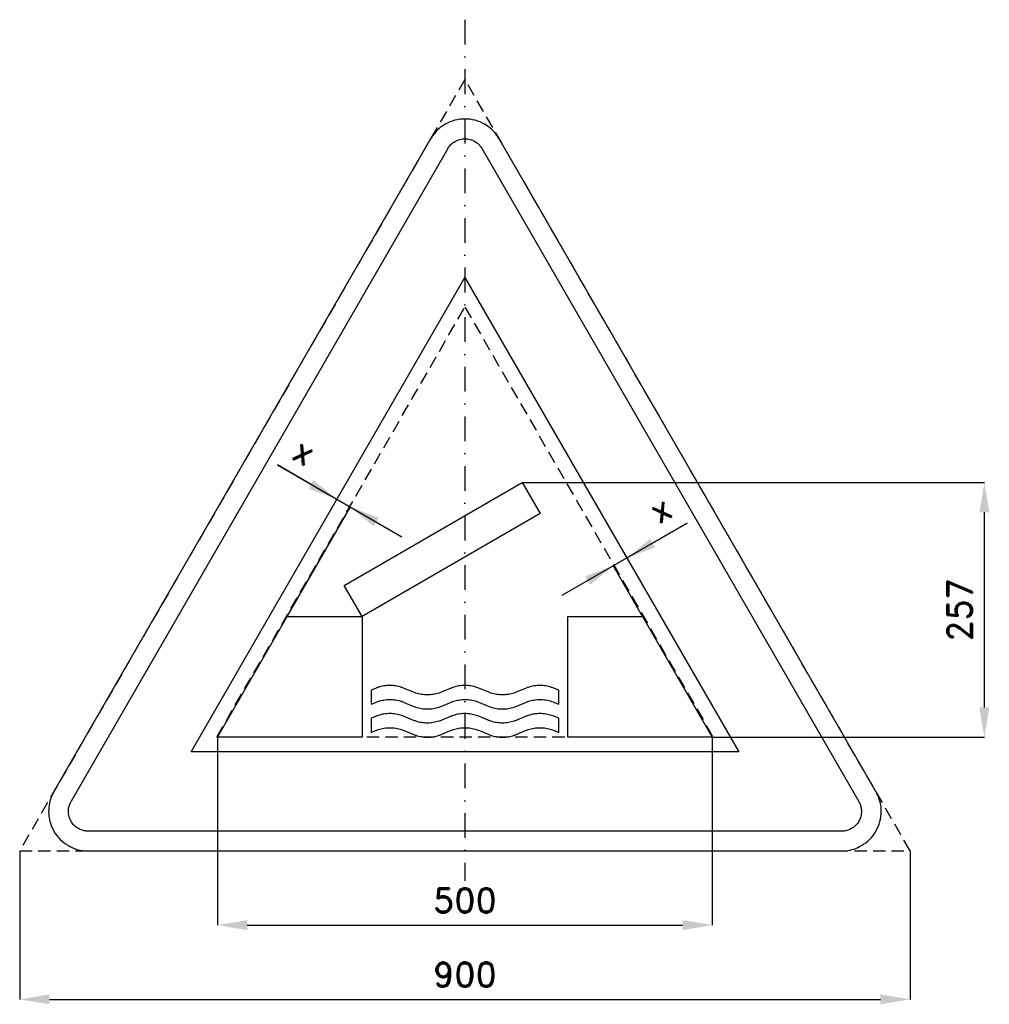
# Model space of a CAD drawing. Header units: millimetres. Extents: x -29 to 951, y -155 to 840.
import ezdxf

# ---------------------------------------------------------------- set-up
doc = ezdxf.new("R2010")
doc.units = ezdxf.units.MM
doc.header["$LTSCALE"] = 5
doc.linetypes.add('ČERCHOVANÁX2', pattern=[2, 1, -0.5, 0, -0.5])
doc.linetypes.add('ČÁRKOVANÁX2', pattern=[1.5, 1, -0.5])
doc.layers.add('Kóty', color=2, linetype='Continuous')
doc.layers.add('Značka', color=7, linetype='Continuous')
doc.styles.get("Standard").update_dxf_attribs({"font": 'romand.shx', "height": 25})
doc.dimstyles.get("Standard").update_dxf_attribs({"dimtxt": 25, "dimasz": 30, "dimexe": 0.18, "dimexo": 0.0625, "dimgap": 12.5, "dimtad": 1, "dimdec": 0, "dimzin": 0, "dimdsep": 46, "dimtxsty": 'Standard', "dimcen": 0.09, "dimadec": 0, "dimazin": 0, "dimtfac": 1, "dimtdec": 0, "dimtofl": 0, "dimtmove": 0, "dimatfit": 3, "dimfxl": 1, "dimtolj": 1, "dimtzin": 0, "dimarcsym": 0})

# ---------------------------------------------------------------- blocks, each defined once
blk = doc.blocks.new('*D0')
at = {"layer": 'Defpoints', "color": 0, "transparency": 16777216}
for p in [(-29.28, 0.06), (870.72, 0.06), (870.72, -149.94)]:
    blk.add_point(p, dxfattribs=at)
at = {"layer": 'Kóty', "color": 0, "lineweight": -2, "transparency": 16777216}
for p, q in [((-29.28, 0), (-29.28, -150.12)), ((870.72, 0), (870.72, -150.12)), ((0.72, -149.94), (840.72, -149.94))]:
    blk.add_line(p, q, dxfattribs=at)
at = {"layer": 'Kóty', "color": 0, "transparency": 16777216}
for points in [[(0.72, -144.94), (0.72, -154.94), (-29.28, -149.94)], [(840.72, -144.94), (840.72, -154.94), (870.72, -149.94)]]:
    blk.add_solid(points, dxfattribs=at)
at = {"layer": 'Kóty', "color": 0, "transparency": 16777216, "insert": (420.72, -124.94), "char_height": 25, "attachment_point": 5}
blk.add_mtext('\\A1;900', dxfattribs=at)
blk = doc.blocks.new('*D1')
at = {"layer": 'Defpoints', "color": 0, "transparency": 16777216}
for p in [(170.72, 115), (670.72, 115), (670.72, -74.94)]:
    blk.add_point(p, dxfattribs=at)
at = {"layer": 'Kóty', "color": 0, "lineweight": -2, "transparency": 16777216}
for p, q in [((170.72, 114.94), (170.72, -75.12)), ((670.72, 114.94), (670.72, -75.12)), ((200.72, -74.94), (640.72, -74.94))]:
    blk.add_line(p, q, dxfattribs=at)
at = {"layer": 'Kóty', "color": 0, "transparency": 16777216}
for points in [[(200.72, -69.94), (200.72, -79.94), (170.72, -74.94)], [(640.72, -69.94), (640.72, -79.94), (670.72, -74.94)]]:
    blk.add_solid(points, dxfattribs=at)
at = {"layer": 'Kóty', "color": 0, "transparency": 16777216, "insert": (420.72, -49.94), "char_height": 25, "attachment_point": 5}
blk.add_mtext('\\A1;500', dxfattribs=at)
blk = doc.blocks.new('*D2')
at = {"layer": 'Defpoints', "color": 0, "transparency": 16777216}
for p in [(478.69, 372.09), (945.72, 372.09), (670.72, 115)]:
    blk.add_point(p, dxfattribs=at)
at = {"layer": 'Kóty', "color": 0, "lineweight": -2, "transparency": 16777216}
for p, q in [((478.75, 372.09), (945.9, 372.09)), ((945.72, 145), (945.72, 342.09)), ((670.78, 115), (945.9, 115))]:
    blk.add_line(p, q, dxfattribs=at)
at = {"layer": 'Kóty', "color": 0, "transparency": 16777216}
for points in [[(940.72, 342.09), (950.72, 342.09), (945.72, 372.09)], [(940.72, 145), (950.72, 145), (945.72, 115)]]:
    blk.add_solid(points, dxfattribs=at)
at = {"layer": 'Kóty', "color": 0, "transparency": 16777216, "insert": (920.72, 243.54), "char_height": 25, "attachment_point": 5, "rotation": 90}
blk.add_mtext('\\A1;257', dxfattribs=at)

msp = doc.modelspace()

# ---------------------------------------------------------------- linework, layer by layer
at = {"layer": 'Kóty'}
for p, q in [((231.27, 389.91), (356.86, 317.4)), ((265.31, 370.25), (231.27, 389.91)), ((241.15, 236.99), (304.98, 347.56)), ((645.28, 331.11), (518.82, 258.1)), ((610.36, 310.95), (645.28, 331.11)), ((600.29, 236.99), (570.69, 288.25))]:
    msp.add_line(p, q, dxfattribs=at)
for points in [[(267.81, 374.58), (262.81, 365.92), (291.29, 355.25)], [(333.37, 336.73), (328.37, 328.07), (304.89, 347.4)], [(607.86, 315.28), (612.86, 306.62), (584.38, 295.95)], [(542.3, 277.43), (547.3, 268.77), (570.78, 288.1)]]:
    msp.add_solid(points, dxfattribs=at)
at = {"layer": 'Značka', "color": 6, "linetype": 'ČERCHOVANÁX2', "lineweight": 25, "ltscale": 5}
msp.add_line((420.72, 839.77), (420.72, -30.23), dxfattribs=at)
at = {"layer": 'Značka', "color": 6, "linetype": 'ČÁRKOVANÁX2', "ltscale": 2.5}
for points in [[(870.72, 0.06), (420.72, 779.48), (-29.28, 0.06)], [(169.9, 115), (420.72, 549.42), (671.53, 115)]]:
    msp.add_lwpolyline(points, close=True, dxfattribs=at)
at = {"layer": 'Značka', "color": 5}
for points in [[(836.08, 60), (455.36, 719.42), (454.24, 721.19, 0.010748), (453.08, 722.93, 0.055773), (447.54, 729.17, 0.055979), (440.72, 734.06, 0.069561), (431.09, 738.14, 0.069791), (420.72, 739.42, 0.069502), (410.36, 738.12, 0.067732), (400.72, 734.06, 0.055944), (393.86, 729.2, 0.061133), (388.36, 722.93, 0.012257), (387.19, 721.2), (386.08, 719.42), (5.36, 60, 0.003576), (4.38, 58.15, 0.010722), (3.46, 56.27, 0.055711), (0.83, 48.35, 0.055985), (0, 40, 0.069591), (1.29, 29.62, 0.069767), (5.36, 20, 0.069481), (11.67, 11.68, 0.067775), (20, 5.36, 0.055964), (27.65, 1.85, 0.061097), (35.82, 0.22, 0.01224), (37.91, 0.07, 0.004081), (40, 0), (801.43, 0, 0.003581), (803.53, 0.08, 0.010743), (805.62, 0.22, 0.055797), (813.79, 1.9, 0.055991), (821.43, 5.36, 0.069582), (829.78, 11.66, 0.069787), (836.08, 20, 0.069497), (840.13, 29.62, 0.067792), (841.43, 40, 0.055928), (840.65, 48.37, 0.060939), (837.98, 56.27), (837.06, 58.15), (836.08, 60)], [(325.88, 148.19), (330.26, 150.02), (331.66, 150.55, -0.00814), (333.07, 151.06, -0.04225), (338.87, 152.49, -0.041128), (344.85, 152.93, -0.042489), (350.84, 152.52, -0.046876), (356.63, 151.06, -0.009337), (358.04, 150.56), (359.44, 150.02), (368.19, 146.37), (369.59, 145.83, 0.008114), (371, 145.33, 0.042245), (376.8, 143.9, 0.041128), (382.78, 143.45, 0.042492), (388.77, 143.87, 0.046876), (394.57, 145.33, 0.009325), (395.98, 145.83), (397.37, 146.37), (406.13, 150.02), (407.53, 150.55, -0.008134), (408.93, 151.06, -0.04225), (414.73, 152.49, -0.041128), (420.72, 152.93, -0.042489), (426.71, 152.52, -0.046876), (432.5, 151.06, -0.009344), (433.91, 150.56), (435.31, 150.02), (444.06, 146.37), (445.46, 145.83), (446.87, 145.33, 0.042245), (452.67, 143.9, 0.041128), (458.65, 143.45, 0.042489), (464.64, 143.87, 0.046871), (470.43, 145.33, 0.009318), (471.84, 145.83), (473.24, 146.37), (482, 150.02), (483.39, 150.55, -0.008134), (484.8, 151.06, -0.042247), (490.6, 152.49, -0.041128), (496.59, 152.93, -0.04249), (502.58, 152.52, -0.046878), (508.37, 151.06), (509.78, 150.56), (511.18, 150.02), (515.55, 148.19), (515.55, 162.42), (511.18, 164.24), (509.78, 164.78), (508.37, 165.28, 0.042245), (502.57, 166.71, 0.041128), (496.59, 167.16, 0.042489), (490.59, 166.75, 0.046871), (484.8, 165.28, 0.009318), (483.39, 164.78), (482, 164.24), (473.24, 160.59), (471.84, 160.06, -0.008134), (470.43, 159.55, -0.04225), (464.64, 158.13, -0.041128), (458.65, 157.68, -0.042489), (452.66, 158.09, -0.046878), (446.87, 159.55, -0.009344), (445.46, 160.06), (444.06, 160.59), (435.31, 164.24), (433.91, 164.78), (432.5, 165.28, 0.042245), (426.7, 166.71, 0.041128), (420.72, 167.16, 0.042489), (414.73, 166.75, 0.046871), (408.93, 165.28, 0.009325), (407.52, 164.78), (406.13, 164.24), (397.37, 160.59), (395.98, 160.06, -0.008147), (394.57, 159.55, -0.04225), (388.77, 158.13, -0.041128), (382.78, 157.68, -0.042489), (376.79, 158.09, -0.046876), (371, 159.55, -0.009337), (369.59, 160.06), (368.19, 160.59), (359.44, 164.24), (358.04, 164.78, 0.008114), (356.63, 165.28, 0.042242), (350.83, 166.71, 0.041128), (344.85, 167.16, 0.04249), (338.86, 166.75, 0.046873), (333.07, 165.28, 0.009325), (331.66, 164.78, 0.003123), (330.26, 164.24), (325.88, 162.42), (325.88, 148.19)], [(325.88, 119.74), (330.26, 121.57), (331.66, 122.1, -0.008136), (333.07, 122.61, -0.04225), (338.87, 124.03, -0.041128), (344.85, 124.48, -0.042489), (350.84, 124.07, -0.046876), (356.63, 122.61, -0.009328), (358.04, 122.1), (359.44, 121.57), (368.19, 117.92), (369.59, 117.38, 0.008129), (371, 116.88, 0.04225), (376.8, 115.45, 0.041127), (382.78, 115, 0.042491), (388.77, 115.42, 0.046876), (394.57, 116.88, 0.009344), (395.98, 117.38), (397.37, 117.92), (406.13, 121.57), (407.53, 122.1, -0.008129), (408.93, 122.61, -0.04225), (414.73, 124.03, -0.041128), (420.72, 124.48, -0.042489), (426.71, 124.07, -0.046876), (432.5, 122.61, -0.009334), (433.91, 122.1), (435.31, 121.57), (444.06, 117.92), (445.46, 117.38), (446.87, 116.88, 0.04225), (452.67, 115.45, 0.041127), (458.65, 115, 0.042491), (464.64, 115.42, 0.046873), (470.43, 116.88, 0.009337), (471.84, 117.38), (473.24, 117.92), (482, 121.57), (483.39, 122.1, -0.008129), (484.8, 122.61, -0.042247), (490.6, 124.03, -0.041128), (496.59, 124.48, -0.04249), (502.58, 124.07, -0.046878), (508.37, 122.61), (509.78, 122.1), (511.18, 121.57), (515.55, 119.74), (515.55, 133.97), (511.18, 135.79), (509.78, 136.33), (508.37, 136.83, 0.042245), (502.57, 138.26, 0.041128), (496.59, 138.71, 0.042489), (490.59, 138.29, 0.046871), (484.8, 136.83, 0.009318), (483.39, 136.33), (482, 135.79), (473.24, 132.14), (471.84, 131.61, -0.008134), (470.43, 131.1, -0.04225), (464.64, 129.68, -0.041128), (458.65, 129.23, -0.042489), (452.66, 129.64, -0.046878), (446.87, 131.1, -0.009344), (445.46, 131.61), (444.06, 132.14), (435.31, 135.79), (433.91, 136.33), (432.5, 136.83, 0.042245), (426.7, 138.26, 0.041128), (420.72, 138.71, 0.042489), (414.73, 138.29, 0.046871), (408.93, 136.83, 0.009325), (407.52, 136.33), (406.13, 135.79), (397.37, 132.14), (395.98, 131.61, -0.008147), (394.57, 131.1, -0.04225), (388.77, 129.68, -0.041128), (382.78, 129.23, -0.042489), (376.79, 129.64, -0.046876), (371, 131.1, -0.009337), (369.59, 131.61), (368.19, 132.14), (359.44, 135.79), (358.04, 136.33, 0.008114), (356.63, 136.83, 0.042242), (350.83, 138.26, 0.041128), (344.85, 138.71, 0.04249), (338.86, 138.29, 0.046873), (333.07, 136.83, 0.009325), (331.66, 136.33), (330.26, 135.79), (325.88, 133.97), (325.88, 119.74)]]:
    msp.add_lwpolyline(points, format="xyb", dxfattribs=at)
at = {"layer": 'Značka', "color": 1}
msp.add_lwpolyline([(801.43, 20), (40, 20, -0.003586), (38.95, 20.04, -0.010756), (37.91, 20.11, -0.05582), (33.82, 20.95, -0.05597), (30, 22.68, -0.06955), (25.83, 25.83, -0.069786), (22.68, 30, -0.069503), (20.65, 34.81, -0.067814), (20, 40, -0.055933), (20.39, 44.19, -0.060881), (21.73, 48.13, -0.012187), (22.19, 49.07, -0.00406), (22.68, 50), (403.4, 709.42), (403.95, 710.31), (404.54, 711.18, -0.055851), (407.31, 714.3, -0.05603), (410.72, 716.74, -0.069574), (415.53, 718.78, -0.069723), (420.72, 719.42, -0.069439), (425.9, 718.77, -0.067755), (430.72, 716.74, -0.055971), (434.15, 714.31, -0.061159), (436.9, 711.18), (437.48, 710.31), (438.04, 709.42), (818.76, 50), (819.24, 49.07), (819.71, 48.13, -0.055637), (821.02, 44.18, -0.055928), (821.43, 40, -0.069571), (820.79, 34.81, -0.069825), (818.76, 30, -0.069532), (815.6, 25.84, -0.067733), (811.43, 22.68, -0.055923), (807.61, 20.93, -0.061121), (803.53, 20.11, -0.012253), (802.48, 20.04, -0.004086), (801.43, 20)], format="xyb", dxfattribs=at)
msp.add_lwpolyline([(143.92, 100), (420.72, 579.42), (697.51, 100), (143.92, 100)], dxfattribs=at)
at = {"layer": 'Značka', "color": 5}
for points in [[(170.72, 115), (241.11, 236.93), (316.85, 236.93), (298.79, 268.22), (478.69, 372.09), (496.75, 340.8), (316.85, 236.93), (316.85, 115), (170.72, 115)], [(524.59, 115), (524.59, 236.93), (600.32, 236.93), (670.72, 115), (524.59, 115)]]:
    msp.add_lwpolyline(points, dxfattribs=at)

# ---------------------------------------------------------------- texts
at = {"layer": 'Kóty', "char_height": 25, "attachment_point": 5}
for insert, rotation in [((258.61, 403.66), 329.9999), ((618.09, 345.49), 30.0001)]:
    msp.add_mtext('\\A1;x', dxfattribs=dict(at, insert=insert, rotation=rotation))

# ---------------------------------------------------------------- dimensions: what is measured, and where the dimension line sits
at = {"layer": 'Kóty'}
dim = msp.add_linear_dim(base=(945.72, 372.09), p1=(670.72, 115), p2=(478.69, 372.09), angle=90, dimstyle='Standard', dxfattribs=at)
dim.commit()
dim.dimension.update_dxf_attribs({"geometry": '*D2', "text_midpoint": (920.72, 243.54)})
for base, p1, p2, picture, middle in [((670.72, -74.94), (170.72, 115), (670.72, 115), '*D1', (420.72, -49.94)), ((870.72, -149.94), (-29.28, 0.06), (870.72, 0.06), '*D0', (420.72, -124.94))]:
    dim = msp.add_linear_dim(base=base, p1=p1, p2=p2, dimstyle='Standard', dxfattribs=at)
    dim.commit()
    dim.dimension.update_dxf_attribs({"geometry": picture, "text_midpoint": middle})

doc.saveas('drawing.dxf')
